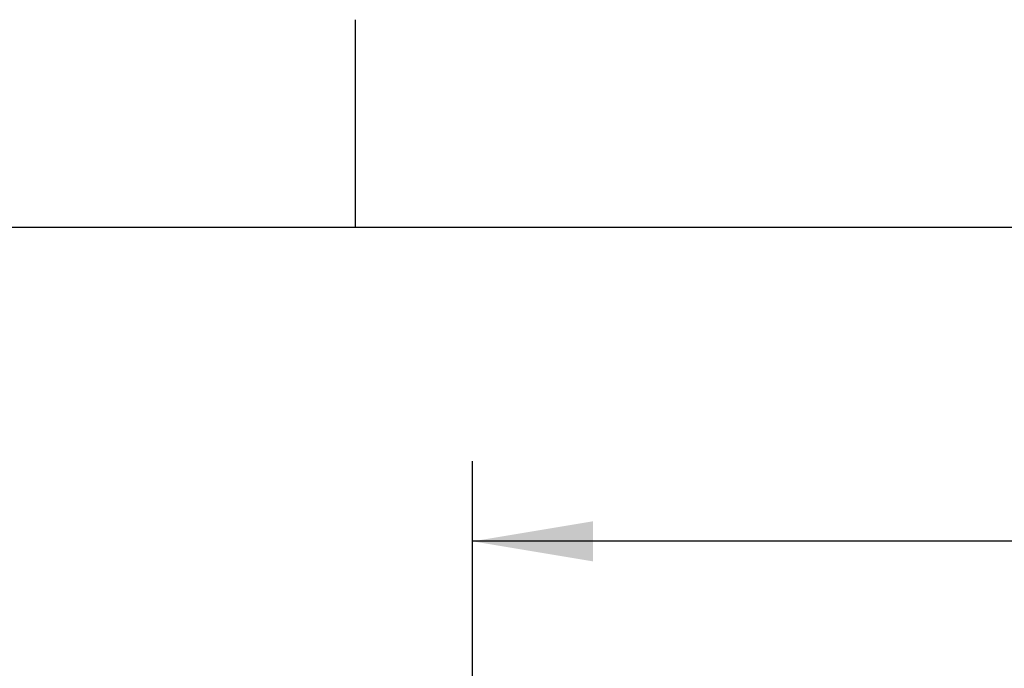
# Model space of a CAD drawing. Header units: millimetres. Extents: x 0 to 420, y 0 to 297.
# Tile 15 of 32: x 49 to 73, y 281 to 297. Entities that reach past the tile are written whole.
import ezdxf

# ---------------------------------------------------------------- set-up
doc = ezdxf.new("R2010")
doc.units = ezdxf.units.MM
doc.layers.add('CARTIGLIO', color=140, linetype='Continuous')
doc.layers.add('QUOTE', color=174, linetype='Continuous')
doc.styles.add('SLDTEXTSTYLE3', font='TXT', dxfattribs={"width": 0.75})
doc.dimstyles.new('SLDDIMSTYLE0', dxfattribs={"dimtxt": 3, "dimasz": 3, "dimexe": 0, "dimexo": 0.0625, "dimgap": 0.75, "dimtad": 1, "dimlfac": 7.052763, "dimrnd": 1e-09, "dimzin": 12, "dimdsep": 46, "dimtxsty": 'SLDTEXTSTYLE3', "dimsah": 1, "dimcen": 0.09, "dimadec": 0, "dimazin": 3, "dimtfac": 1, "dimtdec": 3, "dimtofl": 0, "dimtmove": 0, "dimatfit": 3, "dimfxl": 0, "dimfrac": 2, "dimtolj": 1, "dimtzin": 12, "dimarcsym": 0})

# ---------------------------------------------------------------- blocks, each defined once
blk = doc.blocks.new('_D')
at = {"layer": 'QUOTE'}
for p, q in [((59.836, 270.512), (59.836, 286.003)), ((215.804, 270.512), (215.804, 286.003)), ((215.804, 284.003), (59.836, 284.003))]:
    blk.add_line(p, q, dxfattribs=at)
for points in [[(59.836, 284.003), (62.836, 283.503), (62.836, 284.503)], [(215.804, 284.003), (212.804, 284.503), (212.804, 283.503)]]:
    blk.add_solid(points, dxfattribs=at)
at = {"layer": 'QUOTE', "insert": (133.387, 287.87), "char_height": 3, "attachment_point": 1, "style": 'SLDTEXTSTYLE3'}
blk.add_mtext('1100', dxfattribs=at)

msp = doc.modelspace()

# ---------------------------------------------------------------- linework, layer by layer
at = {"layer": 'CARTIGLIO', "linetype": 'Continuous'}
for p, q in [((56.9223, 291.8226), (56.9223, 296.9968)), ((414.8274, 291.8226), (5.1801, 291.8226))]:
    msp.add_line(p, q, dxfattribs=at)

# ---------------------------------------------------------------- dimensions: what is measured, and where the dimension line sits
at = {"layer": 'QUOTE'}
dim = msp.add_linear_dim(base=(59.8363, 284.0032), p1=(215.8036, 268.5117), p2=(59.8363, 268.5117), dimstyle='SLDDIMSTYLE0', dxfattribs=at)
dim.commit()
dim.dimension.update_dxf_attribs({"geometry": '_D', "text_midpoint": (137.82, 284.0032), "dimtype": 160})

doc.saveas('drawing.dxf')
